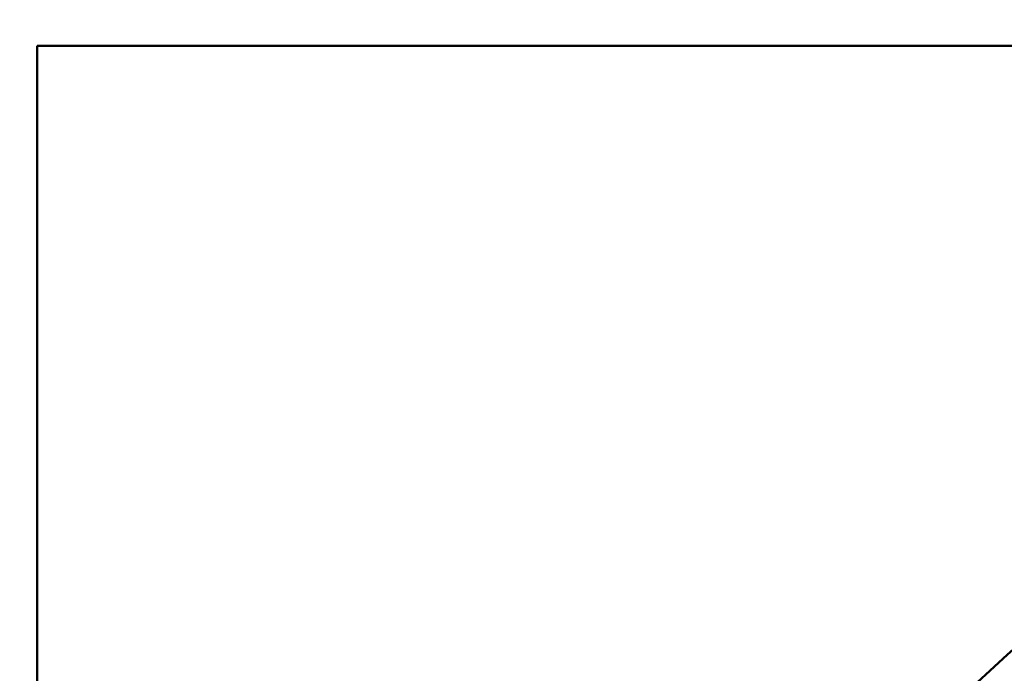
# Model space of a CAD drawing. Header units: inches. Extents: x 0 to 136, y 2 to 86.
# Tile 47 of 144: x 49.327 to 49.4352, y 46.6353 to 46.7072. Entities that reach past the tile are written whole.
import ezdxf

# ---------------------------------------------------------------- set-up
doc = ezdxf.new("R2010")
doc.units = ezdxf.units.IN
doc.header["$LTSCALE"] = 4
doc.header["$MEASUREMENT"] = 0
doc.layers.add('Visible (ANSI)', color=7, linetype='Continuous', lineweight=50)
doc.layers.add('Visible Narrow (ANSI)', color=7, linetype='Continuous', lineweight=35)

msp = doc.modelspace()

# ---------------------------------------------------------------- linework, layer by layer
at = {"layer": 'Visible (ANSI)'}
for p, q in [((49.32886, 46.70428), (49.32886, 46.50797)), ((49.52518, 46.70428), (49.32886, 46.70428))]:
    msp.add_line(p, q, dxfattribs=at)
for radius in [0.585, 0.491]:
    msp.add_circle((49.82886, 46.20428), radius, dxfattribs=at)
at = {"layer": 'Visible Narrow (ANSI)'}
msp.add_circle((49.82886, 46.20428), 0.56325, dxfattribs=at)

doc.saveas('drawing.dxf')
